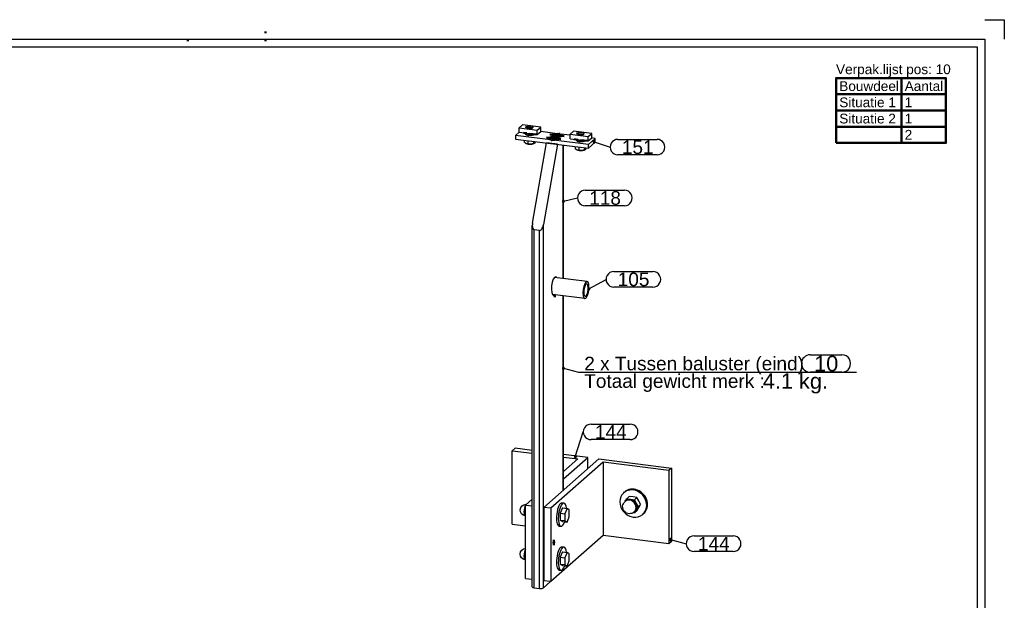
# Model space of a CAD drawing. Header units: millimetres. Extents: x -8 to 412, y -361 to -64.
# Tile 5 of 5: x 159 to 412, y -213 to -64. Entities that reach past the tile are written whole.
import ezdxf
from ezdxf.enums import TextEntityAlignment as Align

# ---------------------------------------------------------------- set-up
doc = ezdxf.new("R2010")
doc.units = ezdxf.units.MM
doc.linetypes.add('DOT', pattern=[2, 0.5, -1.5])
doc.linetypes.add('STRICHPUNKT2', pattern=[18.5, 10, -4, 0.5, -4])
doc.layers.get('0').update_dxf_attribs({"linetype": 'CONTINUOUS'})
for name, color, linetype in [('DIM49', 4, 'CONTINUOUS'), ('LE_GREEN', 3, 'CONTINUOUS'), ('LE_RED', 1, 'CONTINUOUS'), ('TXT_ALL', 7, 'CONTINUOUS'), ('TXT_DIM49', 2, 'CONTINUOUS'), ('TXT_YELLOW', 2, 'CONTINUOUS')]:
    doc.layers.add(name, color=color, linetype=linetype)
doc.layers.add('LE_ALL', color=7, linetype='CONTINUOUS', lineweight=50)
doc.styles.add('ARIAL', font='arial.ttf')

# ---------------------------------------------------------------- blocks, each defined once
blk = doc.blocks.new('VERPAK-P10_00006', base_point=(368.77, -95.26))
at = {"layer": 'LE_ALL', "color": 8}
for p, q in [((385.6, -78.59), (385.6, -95.26)), ((368.77, -82.76), (397.05, -82.76)), ((368.77, -86.92), (397.05, -86.92)), ((368.77, -91.09), (397.05, -91.09))]:
    blk.add_line(p, q, dxfattribs=at)
blk.add_lwpolyline([(368.77, -95.26), (397.05, -95.26), (397.05, -78.59), (368.77, -78.59)], close=True, dxfattribs=at)
at = {"layer": 'TXT_YELLOW', "style": 'ARIAL'}
blk.add_text('Verpak.lijst pos: 10', height=2.5, dxfattribs=at).set_placement((368.77, -77.59))
for s, p in [('Bouwdeel', (369.6, -80.67)), ('Aantal', (386.43, -80.67)), ('Situatie 1', (369.6, -84.84)), ('1', (386.43, -84.84)), ('Situatie 2', (369.6, -89.01)), ('1', (386.43, -89.01)), ('2', (386.43, -93.17))]:
    blk.add_text(s, height=2.5, dxfattribs=at).set_placement(p, align=Align.MIDDLE_LEFT)
blk = doc.blocks.new('DINA3_00002', base_point=(405.05, -353.59))
for p, q in [((-0.95, -70.59), (405.05, -70.59)), ((405.05, -70.59), (405.05, -353.59)), ((407.05, -68.59), (407.05, -355.59))]:
    blk.add_line(p, q)
for points in [[(407.05, -63.59), (412.05, -63.59), (412.05, -68.59)], [(-2.95, -355.59), (-2.95, -68.59), (407.05, -68.59)]]:
    blk.add_lwpolyline(points)
at = {"layer": 'LE_ALL', "linetype": 'DOT'}
for p, q in [((222.05, -66.59), (222.05, -70.59)), ((202.05, -68.59), (202.05, -70.59))]:
    blk.add_line(p, q, dxfattribs=at)
blk.add_blockref('VERPAK-P10_00006', (368.77, -95.26))
blk = doc.blocks.new('_ZBL0011_00001')
blk.add_blockref('DINA3_00002', (405.05, -353.59))
blk = doc.blocks.new('SHAPE_00395', base_point=(298.63, -110.26))
at = {"layer": 'DIM49', "color": 3}
for p, q in [((304.28, -107.42), (314.35, -107.42)), ((298.89, -110.22), (298.37, -110.22)), ((298.43, -110.42), (298.83, -110.42)), ((298.74, -110.02), (298.52, -110.02)), ((298.63, -110.26), (302.28, -109.42)), ((314.35, -111.42), (304.28, -111.42))]:
    blk.add_line(p, q, dxfattribs=at)
blk.add_lwpolyline([(298.4, -110.38), (298.44, -110.44), (298.49, -110.48), (298.55, -110.51), (298.62, -110.52), (298.69, -110.52), (298.75, -110.49), (298.81, -110.45), (298.85, -110.4), (298.88, -110.34), (298.89, -110.27), (298.89, -110.2), (298.86, -110.14), (298.82, -110.08), (298.77, -110.04), (298.71, -110.01), (298.64, -110), (298.57, -110), (298.51, -110.03), (298.45, -110.07), (298.41, -110.12), (298.38, -110.18), (298.37, -110.25), (298.37, -110.32)], close=True, dxfattribs=at)
for centre, start_param, end_param in [((304.28, -109.42), 1.570796, 4.712389), ((314.35, -109.42), 4.712389, 7.853982)]:
    blk.add_ellipse(centre, major_axis=(2, 0), ratio=1, start_param=start_param, end_param=end_param, dxfattribs=at)
at = {"layer": 'TXT_ALL', "style": 'ARIAL'}
blk.add_text('118', height=3.5, dxfattribs=at).set_placement((305.28, -109.42), align=Align.MIDDLE_LEFT)
blk = doc.blocks.new('BALUSTER PROFIEL 80X15 R4_00033', base_point=(296.7, -129.69))
for p, q in [((290.7, -115.93), (294.3, -95.26)), ((297.11, -95.62), (293.5, -116.28)), ((297.11, -95.62), (294.3, -95.26)), ((298.59, -130.12), (298.59, -95.8)), ((298.65, -130.13), (298.65, -95.81)), ((293.5, -209.67), (293.5, -116.28)), ((290.64, -209.41), (290.64, -116.51)), ((292.47, -117.81), (291.16, -117.64)), ((291.16, -209.66), (291.16, -117.64)), ((292.47, -209.83), (292.47, -117.81)), ((298.59, -184.53), (298.59, -134.56)), ((298.65, -184.49), (298.65, -134.57)), ((291.16, -209.66), (292.47, -209.83)), ((293.5, -209.67), (295.35, -208.04))]:
    blk.add_line(p, q)
for centre, major_axis, ratio, start_param, end_param in [((291.44, -116.02), (-0.3, -1.62), 0.457637, 4.739885, 5.101252), ((292.75, -116.19), (-0.3, -1.62), 0.457637, 0.027496, 1.598293), ((291.44, -116.02), (-0.3, -1.62), 0.457637, 5.101252, 6.310682), ((296.4, -132.07), (-0.3, -2.38), 0.333333, 3.141593, 6.283185), ((296.4, -132.07), (-0.3, -2.38), 0.333333, 2.730455, 3.141593), ((296.4, -132.07), (-0.3, -2.38), 0.333333, 6.283185, 6.694323), ((291.44, -209.41), (0.8, 0), 0.333333, 3.141593, 4.351022), ((292.75, -209.58), (0.8, 0), 0.333333, 4.351022, 5.921818)]:
    blk.add_ellipse(centre, major_axis=major_axis, ratio=ratio, start_param=start_param, end_param=end_param)
blk.add_blockref('SHAPE_00395', (298.63, -110.26))
blk = doc.blocks.new('_00035', base_point=(296.4, -134.28))
at = {"layer": 'LE_ALL', "color": 1, "linetype": 'STRICHPUNKT2'}
blk.add_line((296.4, -134.28), (296.4, -134.89), dxfattribs=at)
blk = doc.blocks.new('_00034')
blk.add_blockref('_00035', (296.4, -134.28))
blk = doc.blocks.new('BALUSTER PROFIEL 80X15 R4_00032')
for name, p in [('BALUSTER PROFIEL 80X15 R4_00033', (296.7, -129.69)), ('_00034', (0, 0))]:
    blk.add_blockref(name, p)
blk = doc.blocks.new('SHAPE_00387', base_point=(301.71, -175.95))
at = {"layer": 'DIM49', "color": 3}
for p, q in [((301.71, -175.95), (303.76, -169.55)), ((305.76, -167.55), (315.82, -167.55)), ((315.82, -171.55), (305.76, -171.55)), ((301.97, -175.91), (301.45, -175.91)), ((301.92, -176.11), (301.51, -176.11)), ((301.82, -175.71), (301.6, -175.71))]:
    blk.add_line(p, q, dxfattribs=at)
blk.add_lwpolyline([(301.7, -176.21), (301.77, -176.2), (301.83, -176.18), (301.89, -176.14), (301.93, -176.09), (301.96, -176.03), (301.97, -175.96), (301.97, -175.89), (301.95, -175.83), (301.91, -175.77), (301.85, -175.72), (301.79, -175.7), (301.72, -175.68), (301.66, -175.69), (301.59, -175.71), (301.53, -175.75), (301.49, -175.8), (301.46, -175.87), (301.45, -175.93), (301.45, -176), (301.48, -176.07), (301.52, -176.12), (301.57, -176.17), (301.63, -176.2)], close=True, dxfattribs=at)
for centre, start_param, end_param in [((305.76, -169.55), 1.570796, 4.712389), ((315.82, -169.55), 4.712389, 7.853982)]:
    blk.add_ellipse(centre, major_axis=(2, 0), ratio=1, start_param=start_param, end_param=end_param, dxfattribs=at)
at = {"layer": 'TXT_ALL', "style": 'ARIAL'}
blk.add_text('144', height=3.5, dxfattribs=at).set_placement((306.76, -169.55), align=Align.MIDDLE_LEFT)
blk = doc.blocks.new('Hoeklijn 200x100x10_00037', base_point=(298.65, -181.66))
for p, q in [((286.2, -173.78), (285.49, -174.4)), ((285.49, -174.4), (290.64, -175.05)), ((285.49, -193.26), (285.49, -174.4)), ((290.64, -174.34), (286.2, -173.78)), ((304.91, -176.14), (298.65, -175.35)), ((298.65, -176.06), (302.33, -176.52)), ((298.65, -181.66), (304.91, -176.14)), ((302.33, -176.52), (298.65, -179.77)), ((304.91, -178.96), (304.91, -176.14)), ((290.64, -186.83), (288.9, -188.37)), ((288.9, -188.37), (290.64, -188.59)), ((288.9, -207.23), (288.9, -188.37)), ((285.49, -193.26), (288.9, -193.69)), ((288.9, -207.23), (290.64, -207.45))]:
    blk.add_line(p, q)
blk.add_blockref('SHAPE_00387', (301.71, -175.95))
blk = doc.blocks.new('Hoeklijn 200x100x10_00036')
blk.add_blockref('Hoeklijn 200x100x10_00037', (298.65, -181.66))
blk = doc.blocks.new('SHAPE_00389', base_point=(326.21, -197.22))
at = {"layer": 'DIM49', "color": 3}
for p, q in [((326.47, -197.18), (325.95, -197.18)), ((326.01, -197.38), (326.42, -197.38)), ((326.32, -196.98), (326.1, -196.98)), ((326.21, -197.22), (330.25, -198.3)), ((332.25, -196.3), (342.32, -196.3)), ((342.32, -200.3), (332.25, -200.3))]:
    blk.add_line(p, q, dxfattribs=at)
blk.add_lwpolyline([(325.95, -197.22), (325.96, -197.29), (325.98, -197.35), (326.03, -197.4), (326.08, -197.45), (326.14, -197.47), (326.21, -197.48), (326.28, -197.47), (326.34, -197.45), (326.4, -197.4), (326.44, -197.35), (326.47, -197.29), (326.47, -197.22), (326.47, -197.15), (326.44, -197.09), (326.4, -197.03), (326.34, -196.99), (326.28, -196.96), (326.21, -196.95), (326.14, -196.96), (326.08, -196.99), (326.03, -197.03), (325.98, -197.09), (325.96, -197.15)], close=True, dxfattribs=at)
for centre, start_param, end_param in [((332.25, -198.3), 1.570796, 4.712389), ((342.32, -198.3), 4.712389, 7.853982)]:
    blk.add_ellipse(centre, major_axis=(2, 0), ratio=1, start_param=start_param, end_param=end_param, dxfattribs=at)
at = {"layer": 'TXT_ALL', "style": 'ARIAL'}
blk.add_text('144', height=3.5, dxfattribs=at).set_placement((333.25, -198.3), align=Align.MIDDLE_LEFT)
blk = doc.blocks.new('Hoeklijn 200x100x10_00039', base_point=(296.09, -198.5))
for p, q in [((293.57, -188.96), (307.72, -176.49)), ((307.72, -176.49), (326.42, -178.85)), ((308.88, -177.35), (295.44, -189.2)), ((308.88, -177.35), (308.88, -196.2)), ((325.72, -179.47), (308.88, -177.35)), ((326.42, -178.85), (325.72, -179.47)), ((325.72, -179.47), (325.72, -198.33)), ((295.44, -189.2), (295.44, -208.05)), ((308.88, -196.2), (295.44, -208.05)), ((325.72, -198.33), (308.88, -196.2)), ((295.44, -208.05), (293.57, -207.82))]:
    blk.add_line(p, q)
for points in [[(326.42, -178.85), (326.42, -197.7), (325.72, -198.33)], [(295.44, -189.2), (293.57, -188.96), (293.57, -207.82)]]:
    blk.add_lwpolyline(points)
for start_param, end_param in [(3.141593, 6.283185), (0, 3.141593)]:
    blk.add_ellipse((296.15, -198), major_axis=(-0.062, -0.496), ratio=0.333333, start_param=start_param, end_param=end_param)
blk.add_blockref('SHAPE_00389', (326.21, -197.22))
blk = doc.blocks.new('_00041', base_point=(295.99, -197.98))
at = {"layer": 'LE_ALL', "color": 1, "linetype": 'STRICHPUNKT2'}
for p, q in [((296.15, -198), (296.15, -197.29)), ((296.15, -198), (295.89, -198.23)), ((295.99, -197.98), (296.38, -198.03)), ((296.15, -198), (296.42, -197.77)), ((296.15, -198), (296.15, -198.71))]:
    blk.add_line(p, q, dxfattribs=at)
blk = doc.blocks.new('_00040')
blk.add_blockref('_00041', (295.99, -197.98))
blk = doc.blocks.new('Hoeklijn 200x100x10_00038')
for name, p in [('Hoeklijn 200x100x10_00039', (296.09, -198.5)), ('_00040', (0, 0))]:
    blk.add_blockref(name, p)
blk = doc.blocks.new('SHAPE_00393', base_point=(305.15, -132.82))
at = {"layer": 'DIM49', "color": 3}
for p, q in [((311.61, -128.34), (321.67, -128.34)), ((305.15, -132.82), (309.61, -130.34)), ((305.41, -132.78), (304.89, -132.78)), ((305.35, -132.98), (304.94, -132.98)), ((305.26, -132.58), (305.04, -132.58)), ((321.67, -132.34), (311.61, -132.34))]:
    blk.add_line(p, q, dxfattribs=at)
blk.add_lwpolyline([(304.96, -133), (305.01, -133.05), (305.08, -133.07), (305.14, -133.08), (305.21, -133.08), (305.28, -133.05), (305.33, -133.01), (305.37, -132.96), (305.4, -132.89), (305.41, -132.82), (305.4, -132.76), (305.38, -132.69), (305.34, -132.64), (305.28, -132.59), (305.22, -132.57), (305.15, -132.56), (305.08, -132.56), (305.02, -132.59), (304.96, -132.63), (304.92, -132.68), (304.89, -132.75), (304.88, -132.82), (304.89, -132.88), (304.92, -132.95)], close=True, dxfattribs=at)
for centre, start_param, end_param in [((311.61, -130.34), 1.570796, 4.712389), ((321.67, -130.34), 4.712389, 7.853982)]:
    blk.add_ellipse(centre, major_axis=(2, 0), ratio=1, start_param=start_param, end_param=end_param, dxfattribs=at)
at = {"layer": 'TXT_ALL', "style": 'ARIAL'}
blk.add_text('105', height=3.5, dxfattribs=at).set_placement((312.61, -130.34), align=Align.MIDDLE_LEFT)
blk = doc.blocks.new('Precisie buis 22x3_00043', base_point=(304.25, -134.67))
for p, q in [((304.72, -130.9), (296.36, -129.84)), ((304.17, -135.26), (295.81, -134.21))]:
    blk.add_line(p, q)
for major_axis, start_param, end_param in [((-0.28, -2.18), 3.141593, 6.283185), ((-0.2, -1.59), 3.141593, 6.283185), ((-0.28, -2.18), 0, 3.141593), ((-0.2, -1.59), 0, 3.141593)]:
    blk.add_ellipse((304.45, -133.08), major_axis=major_axis, ratio=0.333333, start_param=start_param, end_param=end_param)
blk.add_blockref('SHAPE_00393', (305.15, -132.82))
blk = doc.blocks.new('Precisie buis 22x3_00042')
blk.add_blockref('Precisie buis 22x3_00043', (304.25, -134.67))
blk = doc.blocks.new('SHAPE_00391', base_point=(306.55, -95.02))
at = {"layer": 'DIM49', "color": 3}
for p, q in [((306.81, -94.98), (306.29, -94.98)), ((306.34, -95.18), (306.75, -95.18)), ((306.66, -94.78), (306.44, -94.78)), ((306.55, -95.02), (310.68, -96.35)), ((312.68, -94.35), (322.74, -94.35)), ((322.74, -98.35), (312.68, -98.35))]:
    blk.add_line(p, q, dxfattribs=at)
blk.add_lwpolyline([(306.29, -95.01), (306.29, -95.08), (306.31, -95.14), (306.35, -95.2), (306.41, -95.24), (306.47, -95.27), (306.54, -95.28), (306.6, -95.28), (306.67, -95.26), (306.72, -95.22), (306.77, -95.16), (306.8, -95.1), (306.81, -95.04), (306.81, -94.97), (306.78, -94.9), (306.74, -94.85), (306.69, -94.8), (306.63, -94.77), (306.56, -94.76), (306.49, -94.76), (306.43, -94.79), (306.37, -94.83), (306.33, -94.88), (306.3, -94.94)], close=True, dxfattribs=at)
for centre, start_param, end_param in [((312.68, -96.35), 1.570796, 4.712389), ((322.74, -96.35), 4.712389, 7.853982)]:
    blk.add_ellipse(centre, major_axis=(2, 0), ratio=1, start_param=start_param, end_param=end_param, dxfattribs=at)
at = {"layer": 'TXT_ALL', "style": 'ARIAL'}
blk.add_text('151', height=3.5, dxfattribs=at).set_placement((313.68, -96.35), align=Align.MIDDLE_LEFT)
blk = doc.blocks.new('153.1.100 100 x 5 50 x 47 PM6_00045', base_point=(288.84, -92.89))
for p, q in [((287.24, -92.53), (286.35, -93.32)), ((297.07, -92.89), (292.8, -92.35)), ((295.97, -93.64), (296.06, -93.69)), ((297.23, -92.95), (297.07, -92.89)), ((297.88, -92.99), (297.69, -93.01)), ((300.34, -93.3), (297.88, -92.99)), ((305.06, -95.67), (296.11, -94.55)), ((297.09, -93.83), (297.21, -93.79)), ((306.83, -94.12), (305.06, -95.67)), ((306.83, -95.06), (305.06, -96.62)), ((305.06, -96.62), (305.06, -95.67)), ((306.83, -94.12), (305.89, -94)), ((306.83, -95.06), (306.83, -94.12))]:
    blk.add_line(p, q)
for points in [[(295.3, -94.45), (286.35, -93.32), (286.35, -94.26), (305.06, -96.62)], [(295.3, -94.45), (295.51, -94.52), (295.71, -94.56), (295.9, -94.57), (296.11, -94.55)]]:
    blk.add_lwpolyline(points)
for centre, major_axis, start_param, end_param in [((290.04, -92.89), (1.2, 0), 2.761161, 3.141593), ((290.04, -92.89), (1.2, 0), 3.141593, 5.940882), ((296.17, -94.09), (1.37, 0), 1.712902, 3.50296), ((297.01, -93.34), (1.37, 0), 1.530478, 3.50296), ((297.01, -93.34), (1.37, 0), 3.50296, 3.847549), ((297.01, -93.34), (1.37, 0), 4.854494, 5.921818), ((297.01, -93.34), (1.37, 0), 5.921818, 7.171566), ((296.17, -94.09), (1.37, 0), 3.50296, 4.029973), ((296.17, -94.09), (1.37, 0), 4.67207, 5.921818), ((296.17, -94.09), (1.37, 0), 5.921818, 6.989142), ((303.14, -94.54), (1.2, 0), 2.761161, 3.141593), ((303.14, -94.54), (1.2, 0), 3.141593, 5.940882)]:
    blk.add_ellipse(centre, major_axis=major_axis, ratio=0.333333, start_param=start_param, end_param=end_param)
blk.add_blockref('SHAPE_00391', (306.55, -95.02))
blk = doc.blocks.new('_00047', base_point=(302.34, -94.44))
at = {"layer": 'LE_ALL', "color": 1, "linetype": 'STRICHPUNKT2'}
for p, q in [((289.24, -92.79), (288.36, -92.68)), ((290.04, -92.89), (289.41, -93.45)), ((290.04, -92.89), (291.73, -93.1)), ((297.01, -93.34), (295.17, -93.11)), ((296.17, -94.09), (296.86, -93.48)), ((296.17, -93.53), (296.17, -94.23)), ((297.01, -93.34), (296.32, -93.96)), ((297.01, -93.34), (297.71, -92.73)), ((297.01, -92.78), (297.01, -93.49)), ((297.01, -93.34), (298.86, -93.57)), ((296.17, -94.09), (294.32, -93.86)), ((296.17, -94.09), (295.47, -94.71)), ((296.17, -94.09), (298.01, -94.32)), ((302.34, -94.44), (301.45, -94.33)), ((303.14, -94.54), (302.5, -95.1)), ((303.14, -94.54), (304.82, -94.75))]:
    blk.add_line(p, q, dxfattribs=at)
blk = doc.blocks.new('_00046')
blk.add_blockref('_00047', (302.34, -94.44))
blk = doc.blocks.new('153.1.100 100 x 5 50 x 47 PM6_00044')
for name, p in [('153.1.100 100 x 5 50 x 47 PM6_00045', (288.84, -92.89)), ('_00046', (0, 0))]:
    blk.add_blockref(name, p)
blk = doc.blocks.new('Carrosseriering (ISO 7093)-M10_00051', base_point=(298.76, -187.87))
for p, q in [((298.29, -187.81), (298.76, -187.87)), ((297.54, -193.76), (298.01, -193.82))]:
    blk.add_line(p, q)
at = {"layer": 'LE_GREEN'}
for centre, start_param, end_param in [((297.92, -190.79), 3.141593, 6.283185), ((298.39, -190.84), 3.141593, 6.283185), ((298.39, -190.84), 2.184704, 3.141593), ((298.39, -190.84), 6.283185, 7.240074)]:
    blk.add_ellipse(centre, major_axis=(-0.37, -2.98), ratio=0.333333, start_param=start_param, end_param=end_param, dxfattribs=at)
blk = doc.blocks.new('Carrosseriering (ISO 7093)-M10_00050')
blk.add_blockref('Carrosseriering (ISO 7093)-M10_00051', (298.76, -187.87))
blk = doc.blocks.new('Hoge dopmoer (DIN 1587)-M10_00053', base_point=(288.84, -191.15))
blk.add_lwpolyline([(288.9, -191.16), (288.84, -191.15, -0.939221), (289.03, -188.17, -0.015668), (289.13, -188.17)], format="xyb")
blk.add_ellipse((289.03, -189.67), major_axis=(-0.19, -1.49), ratio=0.333333, start_param=3.762957, end_param=6.283185)
blk = doc.blocks.new('Hoge dopmoer (DIN 1587)-M10_00052')
blk.add_blockref('Hoge dopmoer (DIN 1587)-M10_00053', (288.84, -191.15))
blk = doc.blocks.new('Zeskant tapbout-M10x50 (DIN 933)_00055', base_point=(297.82, -190.47))
for p, q in [((298.39, -189.1), (299.58, -189.25)), ((299.58, -189.25), (299.02, -190.62)), ((297.82, -190.47), (299.02, -190.62)), ((297.82, -192.21), (298.39, -192.59)), ((298.39, -192.59), (299.58, -192.74))]:
    blk.add_line(p, q)
for points in [[(298.39, -189.1), (297.82, -190.47), (297.82, -192.21), (299.02, -192.36)], [(299.58, -192.74), (300.15, -191.37), (300.15, -189.63), (299.58, -189.25)], [(299.02, -190.62), (299.02, -192.36), (299.58, -192.74)]]:
    blk.add_lwpolyline(points)
blk = doc.blocks.new('Zeskant tapbout-M10x50 (DIN 933)_00054')
blk.add_blockref('Zeskant tapbout-M10x50 (DIN 933)_00055', (297.82, -190.47))
blk = doc.blocks.new('Montage hoeklijn aan baluster_00049')
for name in ['Hoge dopmoer (DIN 1587)-M10_00052', 'Carrosseriering (ISO 7093)-M10_00050', 'Zeskant tapbout-M10x50 (DIN 933)_00054']:
    blk.add_blockref(name, (0, 0))
blk = doc.blocks.new('Carrosseriering (ISO 7093)-M10_00058', base_point=(298.76, -199.18))
for p, q in [((298.29, -199.12), (298.76, -199.18)), ((297.54, -205.08), (298.01, -205.13))]:
    blk.add_line(p, q)
at = {"layer": 'LE_GREEN'}
for centre, start_param, end_param in [((297.92, -202.1), 3.141593, 6.283185), ((298.39, -202.16), 3.141593, 6.283185), ((298.39, -202.16), 2.184704, 3.141593), ((298.39, -202.16), 6.283185, 7.240074)]:
    blk.add_ellipse(centre, major_axis=(-0.37, -2.98), ratio=0.333333, start_param=start_param, end_param=end_param, dxfattribs=at)
blk = doc.blocks.new('Carrosseriering (ISO 7093)-M10_00057')
blk.add_blockref('Carrosseriering (ISO 7093)-M10_00058', (298.76, -199.18))
blk = doc.blocks.new('Hoge dopmoer (DIN 1587)-M10_00060', base_point=(288.84, -202.47))
blk.add_lwpolyline([(288.9, -202.47), (288.84, -202.47, -0.897283), (288.9, -199.49)], format="xyb")
blk.add_ellipse((289.03, -200.98), major_axis=(-0.19, -1.49), ratio=0.333333, start_param=3.762957, end_param=6.283185)
blk = doc.blocks.new('Hoge dopmoer (DIN 1587)-M10_00059')
blk.add_blockref('Hoge dopmoer (DIN 1587)-M10_00060', (288.84, -202.47))
blk = doc.blocks.new('Zeskant tapbout-M10x50 (DIN 933)_00062', base_point=(297.82, -201.79))
for p, q in [((297.82, -201.79), (299.02, -201.94)), ((298.39, -200.42), (299.58, -200.57)), ((299.58, -200.57), (299.02, -201.94)), ((297.82, -203.53), (298.39, -203.9)), ((298.39, -203.9), (299.58, -204.05))]:
    blk.add_line(p, q)
for points in [[(298.39, -200.42), (297.82, -201.79), (297.82, -203.53), (299.02, -203.68)], [(299.02, -201.94), (299.02, -203.68), (299.58, -204.05)], [(299.58, -204.05), (300.15, -202.68), (300.15, -200.94), (299.58, -200.57)]]:
    blk.add_lwpolyline(points)
blk = doc.blocks.new('Zeskant tapbout-M10x50 (DIN 933)_00061')
blk.add_blockref('Zeskant tapbout-M10x50 (DIN 933)_00062', (297.82, -201.79))
blk = doc.blocks.new('Montage hoeklijn aan baluster_00056')
for name in ['Hoge dopmoer (DIN 1587)-M10_00059', 'Carrosseriering (ISO 7093)-M10_00057', 'Zeskant tapbout-M10x50 (DIN 933)_00061']:
    blk.add_blockref(name, (0, 0))
blk = doc.blocks.new('Carrosseriering M12 (ISO 7093 _ DIN 9021)_00065', base_point=(319.28, -190.55))
for p, q in [((314.15, -185.21), (314.38, -185)), ((319.04, -190.76), (319.28, -190.55))]:
    blk.add_line(p, q)
for centre, start_param, end_param in [((316.6, -187.98), 0, 3.141593), ((316.83, -187.78), 0, 3.141593), ((316.6, -187.98), 3.141593, 6.283185)]:
    blk.add_ellipse(centre, major_axis=(2.45, -2.77), ratio=0.881917, start_param=start_param, end_param=end_param)
blk = doc.blocks.new('Carrosseriering M12 (ISO 7093 _ DIN 9021)_00064')
blk.add_blockref('Carrosseriering M12 (ISO 7093 _ DIN 9021)_00065', (319.28, -190.55))
blk = doc.blocks.new('Hoge dopmoer (DIN 1587)-M12_00067', base_point=(316.87, -190.14))
for p, q in [((314.7, -187.26), (314.49, -187.44)), ((314.54, -187.39), (314.94, -186.76)), ((315.6, -186.19), (314.94, -186.76)), ((314.94, -186.76), (315.89, -186.91)), ((316.6, -186.29), (315.6, -186.19)), ((315.89, -186.91), (316.89, -187.01)), ((317.54, -186.43), (316.6, -186.29)), ((317.35, -189.64), (316.89, -190.4)), ((317.54, -189.83), (316.89, -190.4)), ((317.86, -188.83), (317.35, -189.64)), ((317.54, -189.83), (318.05, -189.02)), ((318.51, -188.25), (317.86, -188.83)), ((318.05, -189.02), (318.51, -188.25)), ((316.89, -190.4), (316.54, -190.37))]:
    blk.add_line(p, q)
blk.add_lwpolyline([(318.51, -188.25), (318.05, -187.32), (317.54, -186.43), (316.89, -187.01), (317.35, -187.94), (317.86, -188.83)])
blk.add_lwpolyline([(317.08, -189.96), (316.87, -190.14, -1), (314.49, -187.44)], format="xyb")
for centre, start_param, end_param in [((315.68, -188.79), 6.283185, 9.424778), ((315.89, -188.61), 2.356194, 3.141593), ((315.89, -188.61), 1.308997, 2.356194), ((315.89, -188.61), 6.283185, 6.544985), ((315.89, -188.61), 0.261799, 1.308997)]:
    blk.add_ellipse(centre, major_axis=(1.19, -1.35), ratio=0.881917, start_param=start_param, end_param=end_param)
blk = doc.blocks.new('Hoge dopmoer (DIN 1587)-M12_00066')
blk.add_blockref('Hoge dopmoer (DIN 1587)-M12_00067', (316.87, -190.14))
blk = doc.blocks.new('Draadstang-M12x140_00069', base_point=(326.42, -180.61))
blk.add_ellipse((325.58, -180.06), major_axis=(0.675, -0.765), ratio=0.881917, start_param=0.306148, end_param=1.264648)
blk = doc.blocks.new('Draadstang-M12x140_00068')
blk.add_blockref('Draadstang-M12x140_00069', (326.42, -180.61))
blk = doc.blocks.new('Montage baluster_00063')
for name in ['Draadstang-M12x140_00068', 'Carrosseriering M12 (ISO 7093 _ DIN 9021)_00064', 'Hoge dopmoer (DIN 1587)-M12_00066']:
    blk.add_blockref(name, (0, 0))
blk = doc.blocks.new('Verzonken kopbout (DIN 7991_ISO 10642)-M6x20_00072', base_point=(297.37, -93.25))
for p, q in [((295.81, -93.48), (295.81, -93.34)), ((296.94, -93.48), (296.94, -93.19)), ((297.37, -93.42), (297.37, -93.25)), ((298.21, -93.48), (298.21, -93.34))]:
    blk.add_line(p, q)
blk.add_lwpolyline([(297.37, -93.25), (296.94, -93.19), (296.58, -93.29), (296.66, -93.44), (297.09, -93.49), (297.45, -93.4)], close=True)
for centre, start_param, end_param in [((297.01, -93.34), 0, 3.141593), ((297.01, -93.34), 3.141593, 6.283185), ((297.01, -93.48), 3.141593, 3.422522), ((297.01, -93.48), 6.002256, 6.283185)]:
    blk.add_ellipse(centre, major_axis=(1.2, 0), ratio=0.333333, start_param=start_param, end_param=end_param)
blk = doc.blocks.new('Verzonken kopbout (DIN 7991_ISO 10642)-M6x20_00071')
blk.add_blockref('Verzonken kopbout (DIN 7991_ISO 10642)-M6x20_00072', (297.37, -93.25))
blk = doc.blocks.new('Verzonken kopbout (DIN 7991_ISO 10642)-M6x20_00074', base_point=(296.52, -93.99))
for p, q in [((294.97, -94.23), (294.97, -94.09)), ((296.09, -94.22), (296.09, -93.94)), ((296.52, -94.17), (296.52, -93.99)), ((297.37, -94.23), (297.37, -94.09))]:
    blk.add_line(p, q)
blk.add_lwpolyline([(296.52, -93.99), (296.09, -93.94), (295.73, -94.04), (295.81, -94.19), (296.24, -94.24), (296.6, -94.15)], close=True)
for centre, start_param, end_param in [((296.17, -94.09), 0, 3.141593), ((296.17, -94.09), 3.141593, 6.283185), ((296.17, -94.23), 3.141593, 3.422522), ((296.17, -94.23), 6.002256, 6.283185)]:
    blk.add_ellipse(centre, major_axis=(1.2, 0), ratio=0.333333, start_param=start_param, end_param=end_param)
blk = doc.blocks.new('Verzonken kopbout (DIN 7991_ISO 10642)-M6x20_00073')
blk.add_blockref('Verzonken kopbout (DIN 7991_ISO 10642)-M6x20_00074', (296.52, -93.99))
blk = doc.blocks.new('Montage strip op baluster_00070')
for name in ['Verzonken kopbout (DIN 7991_ISO 10642)-M6x20_00073', 'Verzonken kopbout (DIN 7991_ISO 10642)-M6x20_00071']:
    blk.add_blockref(name, (0, 0))
blk = doc.blocks.new('1011-2 Moerblok M8 SMALL_00077', base_point=(289.24, -91.29))
for p, q in [((288.16, -90.59), (287.24, -91.4)), ((292.84, -91.18), (288.16, -90.59)), ((287.24, -92.53), (287.24, -91.4)), ((287.24, -91.4), (291.92, -91.99)), ((287.24, -92.53), (291.92, -93.12)), ((291.92, -91.99), (292.84, -91.18)), ((291.92, -93.12), (291.92, -91.99)), ((291.92, -93.12), (292.84, -92.31)), ((292.84, -92.31), (292.84, -91.18))]:
    blk.add_line(p, q)
at = {"layer": 'LE_RED'}
blk.add_ellipse((290.04, -91.29), major_axis=(0.8, 0), ratio=0.333333, start_param=3.141593, end_param=5.658796, dxfattribs=at)
blk = doc.blocks.new('DIN 13-M8_00079', base_point=(289.24, -91.29))
at = {"layer": 'LE_RED'}
blk.add_ellipse((290.04, -91.29), major_axis=(0.8, 0), ratio=0.333333, start_param=3.141593, end_param=5.658796, dxfattribs=at)
blk = doc.blocks.new('DIN 13-M8_00078')
blk.add_blockref('DIN 13-M8_00079', (289.24, -91.29))
blk = doc.blocks.new('_00081', base_point=(290.04, -90.91))
at = {"layer": 'LE_ALL', "color": 1, "linetype": 'STRICHPUNKT2'}
for p, q in [((289.25, -91.19), (288.92, -91.15)), ((290.04, -90.91), (290.04, -91.12)), ((290.44, -90.94), (290.47, -90.91))]:
    blk.add_line(p, q, dxfattribs=at)
blk = doc.blocks.new('_00080')
blk.add_blockref('_00081', (290.04, -90.91))
blk = doc.blocks.new('1011-2 Moerblok M8 SMALL_00076')
for name, p in [('1011-2 Moerblok M8 SMALL_00077', (289.24, -91.29)), ('_00080', (0, 0)), ('DIN 13-M8_00078', (0, 0))]:
    blk.add_blockref(name, p)
blk = doc.blocks.new('Zeskant tapbout-M8x16 (DIN 933)_00083', base_point=(291.52, -94.91))
for p, q in [((288.56, -94.54), (288.56, -95.11)), ((289.51, -94.66), (289.51, -95.49)), ((290.99, -94.85), (290.99, -95.41)), ((291.12, -95.38), (291.07, -95.4))]:
    blk.add_line(p, q)
for points in [[(289.04, -95.41), (289.01, -95.4), (288.79, -95.28), (288.56, -95.11)], [(289.51, -95.49), (289.26, -95.48), (289.04, -95.41)], [(290.25, -95.56), (289.89, -95.56), (289.51, -95.49)], [(291.52, -94.91), (291.52, -94.95), (291.39, -95.15), (291.26, -95.29), (291.12, -95.38), (290.99, -95.41), (290.61, -95.52), (290.25, -95.56)]]:
    blk.add_lwpolyline(points)
for centre, major_axis, start_param, end_param in [((290.04, -91.12), (0.68, 0), 0, 3.141593), ((290.04, -91.12), (0.68, 0), 3.141593, 6.283185), ((290.04, -95.14), (1.3, 0), 3.800651, 3.827423), ((290.04, -95.14), (1.3, 0), 3.827423, 4.874621), ((290.04, -95.14), (1.3, 0), 4.874621, 5.624127)]:
    blk.add_ellipse(centre, major_axis=major_axis, ratio=0.333333, start_param=start_param, end_param=end_param)
blk = doc.blocks.new('GEWINDE_00085', base_point=(290.84, -91.23))
for p, q in [((289.29, -91.14), (289.41, -91.04)), ((290.79, -91.14), (290.68, -91.04)), ((289.24, -91.29), (289.24, -91.23)), ((289.24, -93.19), (289.24, -92.78)), ((290.84, -91.29), (290.84, -91.23)), ((290.84, -93.19), (290.84, -92.98))]:
    blk.add_line(p, q)
for start_param, end_param in [(2.780226, 3.141593), (0, 0.361367), (3.141593, 6.283185)]:
    blk.add_ellipse((290.04, -91.23), major_axis=(0.8, 0), ratio=0.333333, start_param=start_param, end_param=end_param)
at = {"layer": 'LE_RED'}
for p, q in [((289.36, -91.29), (289.36, -91.12)), ((290.72, -91.29), (290.72, -91.12)), ((289.36, -93.22), (289.36, -92.8)), ((290.72, -93.22), (290.72, -92.97))]:
    blk.add_line(p, q, dxfattribs=at)
for start_param, end_param in [(2.780226, 3.141593), (3.141593, 4.351022), (0.946407, 2.780226), (4.351022, 5.658796)]:
    blk.add_ellipse((290.04, -91.12), major_axis=(0.68, 0), ratio=0.333333, start_param=start_param, end_param=end_param, dxfattribs=at)
blk = doc.blocks.new('GEWINDE_00084')
blk.add_blockref('GEWINDE_00085', (290.84, -91.23))
blk = doc.blocks.new('Zeskant tapbout-M8x16 (DIN 933)_00082')
for name, p in [('Zeskant tapbout-M8x16 (DIN 933)_00083', (291.52, -94.91)), ('GEWINDE_00084', (0, 0))]:
    blk.add_blockref(name, p)
blk = doc.blocks.new('Montage handregel_00075')
for name in ['1011-2 Moerblok M8 SMALL_00076', 'Zeskant tapbout-M8x16 (DIN 933)_00082']:
    blk.add_blockref(name, (0, 0))
blk = doc.blocks.new('1011-2 Moerblok M8 SMALL_00088', base_point=(302.34, -92.94))
for p, q in [((301.26, -92.24), (300.34, -93.05)), ((300.34, -94.18), (300.34, -93.05)), ((300.34, -93.05), (305.02, -93.64)), ((305.94, -92.83), (301.26, -92.24)), ((305.02, -93.64), (305.94, -92.83)), ((305.02, -94.77), (305.02, -93.64)), ((305.94, -93.96), (305.94, -92.83)), ((300.34, -94.18), (305.02, -94.77)), ((305.02, -94.77), (305.94, -93.96))]:
    blk.add_line(p, q)
at = {"layer": 'LE_RED'}
blk.add_ellipse((303.14, -92.94), major_axis=(0.8, 0), ratio=0.333333, start_param=3.141593, end_param=5.658796, dxfattribs=at)
blk = doc.blocks.new('DIN 13-M8_00090', base_point=(302.34, -92.94))
at = {"layer": 'LE_RED'}
blk.add_ellipse((303.14, -92.94), major_axis=(0.8, 0), ratio=0.333333, start_param=3.141593, end_param=5.658796, dxfattribs=at)
blk = doc.blocks.new('DIN 13-M8_00089')
blk.add_blockref('DIN 13-M8_00090', (302.34, -92.94))
blk = doc.blocks.new('_00092', base_point=(303.14, -92.56))
at = {"layer": 'LE_ALL', "color": 1, "linetype": 'STRICHPUNKT2'}
for p, q in [((302.35, -92.84), (302.01, -92.8)), ((303.14, -92.56), (303.14, -92.77)), ((303.54, -92.59), (303.56, -92.56))]:
    blk.add_line(p, q, dxfattribs=at)
blk = doc.blocks.new('_00091')
blk.add_blockref('_00092', (303.14, -92.56))
blk = doc.blocks.new('1011-2 Moerblok M8 SMALL_00087')
for name, p in [('1011-2 Moerblok M8 SMALL_00088', (302.34, -92.94)), ('_00091', (0, 0)), ('DIN 13-M8_00089', (0, 0))]:
    blk.add_blockref(name, p)
blk = doc.blocks.new('Zeskant tapbout-M8x16 (DIN 933)_00094', base_point=(304.62, -96.56))
for p, q in [((301.66, -96.19), (301.66, -96.76)), ((302.61, -96.31), (302.61, -97.14)), ((304.09, -96.5), (304.09, -97.06)), ((304.21, -97.03), (304.16, -97.05))]:
    blk.add_line(p, q)
for points in [[(302.13, -97.06), (302.11, -97.05), (301.89, -96.93), (301.66, -96.76)], [(302.61, -97.14), (302.36, -97.13), (302.13, -97.06)], [(303.35, -97.21), (302.99, -97.21), (302.61, -97.14)], [(304.62, -96.56), (304.62, -96.6), (304.48, -96.8), (304.35, -96.94), (304.21, -97.03), (304.09, -97.06), (303.7, -97.17), (303.35, -97.21)]]:
    blk.add_lwpolyline(points)
for centre, major_axis, start_param, end_param in [((303.14, -92.77), (0.68, 0), 0, 3.141593), ((303.14, -92.77), (0.68, 0), 3.141593, 6.283185), ((303.14, -96.79), (1.3, 0), 3.800651, 3.827423), ((303.14, -96.79), (1.3, 0), 3.827423, 4.874621), ((303.14, -96.79), (1.3, 0), 4.874621, 5.624127)]:
    blk.add_ellipse(centre, major_axis=major_axis, ratio=0.333333, start_param=start_param, end_param=end_param)
blk = doc.blocks.new('GEWINDE_00096', base_point=(303.94, -92.88))
for p, q in [((302.34, -92.94), (302.34, -92.88)), ((302.39, -92.79), (302.5, -92.69)), ((303.89, -92.79), (303.77, -92.69)), ((303.94, -92.94), (303.94, -92.88)), ((302.34, -94.84), (302.34, -94.43)), ((303.94, -94.84), (303.94, -94.63))]:
    blk.add_line(p, q)
for start_param, end_param in [(2.780226, 3.141593), (3.141593, 6.283185), (0, 0.361367)]:
    blk.add_ellipse((303.14, -92.88), major_axis=(0.8, 0), ratio=0.333333, start_param=start_param, end_param=end_param)
at = {"layer": 'LE_RED'}
for p, q in [((302.46, -92.94), (302.46, -92.77)), ((303.82, -92.94), (303.82, -92.77)), ((302.46, -94.87), (302.46, -94.45)), ((303.82, -94.87), (303.82, -94.62))]:
    blk.add_line(p, q, dxfattribs=at)
for start_param, end_param in [(2.780226, 3.141593), (3.141593, 4.351022), (0.946407, 2.780226), (4.351022, 5.658796)]:
    blk.add_ellipse((303.14, -92.77), major_axis=(0.68, 0), ratio=0.333333, start_param=start_param, end_param=end_param, dxfattribs=at)
blk = doc.blocks.new('GEWINDE_00095')
blk.add_blockref('GEWINDE_00096', (303.94, -92.88))
blk = doc.blocks.new('Zeskant tapbout-M8x16 (DIN 933)_00093')
for name, p in [('Zeskant tapbout-M8x16 (DIN 933)_00094', (304.62, -96.56)), ('GEWINDE_00095', (0, 0))]:
    blk.add_blockref(name, p)
blk = doc.blocks.new('Montage handregel_00086')
for name in ['1011-2 Moerblok M8 SMALL_00087', 'Zeskant tapbout-M8x16 (DIN 933)_00093']:
    blk.add_blockref(name, (0, 0))
blk = doc.blocks.new('Montage_00048')
for name in ['Montage handregel_00075', 'Montage strip op baluster_00070', 'Montage handregel_00086', 'Montage baluster_00063', 'Montage hoeklijn aan baluster_00049', 'Montage hoeklijn aan baluster_00056']:
    blk.add_blockref(name, (0, 0))
blk = doc.blocks.new('SHAPE_00385', base_point=(298.63, -153.19))
at = {"layer": 'DIM49', "color": 3}
for p, q in [((362.13, -149.73), (370.27, -149.73)), ((298.89, -153.15), (298.37, -153.15)), ((298.43, -153.35), (298.83, -153.35)), ((298.74, -152.95), (298.52, -152.95)), ((298.63, -153.19), (302.5, -154.23)), ((302.5, -154.23), (374.02, -154.23)), ((370.27, -154.23), (362.13, -154.23))]:
    blk.add_line(p, q, dxfattribs=at)
blk.add_lwpolyline([(298.37, -153.19), (298.38, -153.26), (298.4, -153.32), (298.44, -153.38), (298.5, -153.42), (298.56, -153.45), (298.63, -153.45), (298.7, -153.45), (298.76, -153.42), (298.82, -153.38), (298.86, -153.32), (298.88, -153.26), (298.89, -153.19), (298.88, -153.12), (298.86, -153.06), (298.82, -153), (298.76, -152.96), (298.7, -152.94), (298.63, -152.93), (298.56, -152.94), (298.5, -152.96), (298.44, -153), (298.4, -153.06), (298.38, -153.12)], close=True, dxfattribs=at)
for centre, start_param, end_param in [((362.13, -151.98), 3.141593, 6.283185), ((370.27, -151.98), 0, 3.141593)]:
    blk.add_ellipse(centre, major_axis=(0, -2.25), ratio=1, start_param=start_param, end_param=end_param, dxfattribs=at)
at = {"layer": 'TXT_ALL', "color": 1, "style": 'ARIAL'}
for s, height, p in [('2 x Tussen baluster (eind)', 3.5, (304, -151.98)), ('10', 4, (363.13, -151.98))]:
    blk.add_text(s, height=height, dxfattribs=at).set_placement(p, align=Align.MIDDLE_LEFT)
at = {"layer": 'TXT_ALL', "style": 'ARIAL'}
blk.add_text('4.1 kg.', height=4, dxfattribs=at).set_placement((349.93, -156.48), align=Align.MIDDLE_LEFT)
at = {"layer": 'TXT_DIM49', "style": 'ARIAL'}
blk.add_text('Totaal gewicht merk :', height=3.5, dxfattribs=at).set_placement((304, -156.48), align=Align.MIDDLE_LEFT)
blk = doc.blocks.new('Tussen baluster (eind)_00031')
for name, p in [('Montage_00048', (0, 0)), ('153.1.100 100 x 5 50 x 47 PM6_00044', (0, 0)), ('BALUSTER PROFIEL 80X15 R4_00032', (0, 0)), ('Precisie buis 22x3_00042', (0, 0)), ('SHAPE_00385', (298.63, -153.19)), ('Hoeklijn 200x100x10_00036', (0, 0)), ('Hoeklijn 200x100x10_00038', (0, 0))]:
    blk.add_blockref(name, p)
blk = doc.blocks.new('_A3D0038_00030')
blk.add_blockref('Tussen baluster (eind)_00031', (0, 0))
blk = doc.blocks.new('_ANS0038_00029')
blk.add_blockref('_A3D0038_00030', (0, 0))

msp = doc.modelspace()

# ---------------------------------------------------------------- block references
for name in ['_ZBL0011_00001', '_ANS0038_00029']:
    msp.add_blockref(name, (0, 0))

doc.saveas('drawing.dxf')
